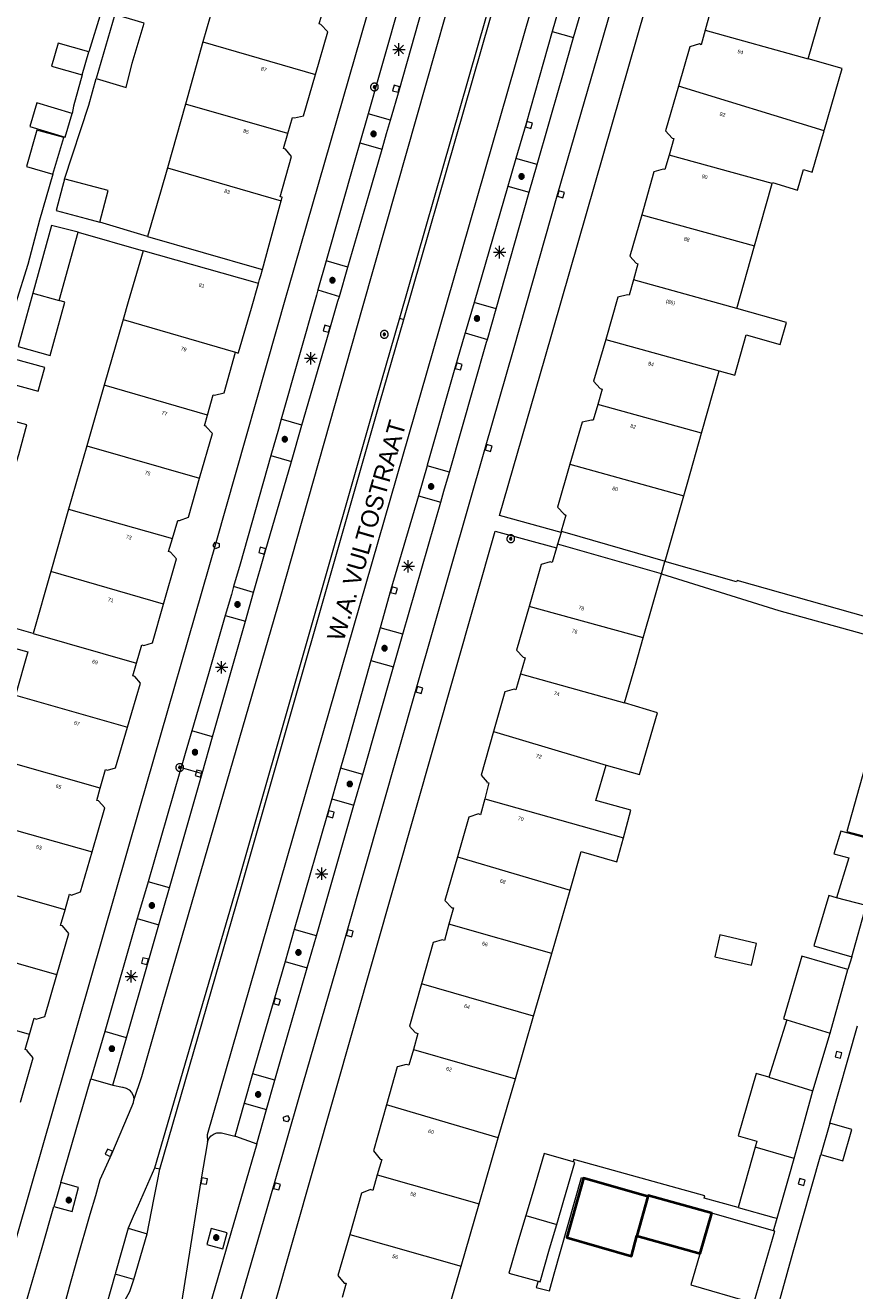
# Model space of a CAD drawing. Header units: metres. Extents: x 135779 to 137489, y 452643 to 455118.
# Tile 222 of 256: x 136767 to 136833, y 453555 to 453656. Entities that reach past the tile are written whole.
import ezdxf
from ezdxf.enums import TextEntityAlignment as Align

# ---------------------------------------------------------------- set-up
doc = ezdxf.new("R2010")
doc.units = ezdxf.units.M
for name, color, linetype, lineweight in [('KTop_GBI_Luifel', 40, 'Continuous', 40), ('KTop_NAR_Huisnummer (t)', 7, 'Continuous', 13), ('KTop_NAR_Huisnummer tijdelijk (t)', 7, 'Continuous', 13), ('KTop_OBW_Overig Plus', 1, 'Continuous', 13), ('KTop_ORL_Weg_Straatnaam (t)', 7, 'Continuous', 13), ('KTop_OTD_Half verhard', 15, 'Continuous', 13), ('KTop_OTD_Open verharding', 15, 'Continuous', 13), ('KTop_PAL_Lichtmast', 40, 'Continuous', 13), ('KTop_PND_Grondvlaksituatie van BAG-pand [tachy]', 1, 'Continuous', 13), ('KTop_PND_Pandscheiding', 40, 'Continuous', 13), ('KTop_PUT_Brandkraan of -put', 1, 'Continuous', 13), ('KTop_PUT_Inspectie- of rioolput', 15, 'Continuous', 13), ('KTop_PUT_Kolk', 15, 'Continuous', 13), ('KTop_VGO_Boom', 92, 'Continuous', 13), ('KTop_WGD_Fietspad', 40, 'Continuous', 13), ('KTop_WGD_Parkeervlak', 251, 'Continuous', 13), ('KTop_WGD_Rijbaan_Lokale weg', 251, 'Continuous', 13), ('KTop_WGD_Voetpad', 251, 'Continuous', 13), ('KTop_WGD_Voetpad_achterpad', 251, 'Continuous', 13)]:
    doc.layers.add(name, color=color, linetype=linetype, lineweight=lineweight)
doc.styles.add('Style-ROVU', font='ROVU.shx')
doc.styles.add('Style-ROVUCURSIEF', font='ROVUCURSIEF.shx')

# ---------------------------------------------------------------- blocks, each defined once
blk = doc.blocks.new('PAL_Lichtmast')
at = {"layer": 'KTop_PAL_Lichtmast'}
for p, q in [((-0.35, -0.35), (0.35, 0.35)), ((0.35, -0.35), (-0.35, 0.35)), ((0, -0.5), (0, 0.5)), ((-0.5, 0), (0.5, 0))]:
    blk.add_line(p, q, dxfattribs=at)
blk = doc.blocks.new('PUT_Kolk')
at = {"layer": 'KTop_PUT_Kolk', "flags": 128}
blk.add_lwpolyline([(0.22, -0.23), (0.22, 0.22), (-0.23, 0.22), (-0.23, -0.23), (0.22, -0.23)], dxfattribs=at)
blk = doc.blocks.new('PUT_Brandkraan_of_-put')
at = {"layer": 'KTop_PUT_Brandkraan of -put'}
for p, q in [((-0.25, 0.03), (0, 0.25)), ((-0.16, -0.25), (-0.25, 0.03)), ((0, 0.25), (0.25, 0.03)), ((0.25, 0.03), (0.16, -0.25)), ((0.16, -0.25), (-0.16, -0.25))]:
    blk.add_line(p, q, dxfattribs=at)
blk = doc.blocks.new('PUT_Inspectie-_of_rioolput')
at = {"layer": 'KTop_PUT_Inspectie- of rioolput', "flags": 128}
for points in [[(0.31, 0), (0.31, 0.03), (0.3, 0.06), (0.29, 0.1), (0.28, 0.13), (0.27, 0.15), (0.25, 0.18), (0.23, 0.21), (0.21, 0.23), (0.18, 0.25), (0.15, 0.27), (0.13, 0.28), (0.1, 0.29), (0.06, 0.3), (0.03, 0.31), (0, 0.31), (-0.03, 0.31), (-0.06, 0.3), (-0.1, 0.29), (-0.13, 0.28), (-0.16, 0.27), (-0.18, 0.25), (-0.21, 0.23), (-0.23, 0.21), (-0.25, 0.18), (-0.27, 0.15), (-0.28, 0.13), (-0.29, 0.1), (-0.3, 0.06), (-0.31, 0.03), (-0.31, 0), (-0.31, -0.03), (-0.3, -0.06), (-0.29, -0.1), (-0.28, -0.13), (-0.27, -0.16), (-0.25, -0.18), (-0.23, -0.21), (-0.21, -0.23), (-0.18, -0.25), (-0.15, -0.27), (-0.13, -0.28), (-0.1, -0.29), (-0.06, -0.3), (-0.03, -0.31), (0, -0.31), (0.03, -0.31), (0.06, -0.3), (0.1, -0.29), (0.13, -0.28), (0.15, -0.27), (0.18, -0.25), (0.21, -0.23), (0.23, -0.21), (0.25, -0.18), (0.27, -0.15), (0.28, -0.13), (0.29, -0.1), (0.3, -0.06), (0.31, -0.03), (0.31, 0)], [(0.1, 0), (0.09, 0.01), (0.09, 0.02), (0.09, 0.03), (0.09, 0.04), (0.08, 0.05), (0.08, 0.06), (0.07, 0.06), (0.06, 0.07), (0.06, 0.08), (0.05, 0.08), (0.04, 0.09), (0.03, 0.09), (0.02, 0.09), (0.01, 0.09), (0, 0.09), (-0.01, 0.09), (-0.02, 0.09), (-0.03, 0.09), (-0.04, 0.09), (-0.05, 0.08), (-0.06, 0.08), (-0.06, 0.07), (-0.07, 0.06), (-0.08, 0.06), (-0.08, 0.05), (-0.09, 0.04), (-0.09, 0.03), (-0.09, 0.02), (-0.09, 0.01), (-0.09, 0), (-0.09, -0.01), (-0.09, -0.02), (-0.09, -0.03), (-0.09, -0.04), (-0.08, -0.05), (-0.08, -0.06), (-0.07, -0.06), (-0.06, -0.07), (-0.06, -0.08), (-0.05, -0.08), (-0.04, -0.09), (-0.03, -0.09), (-0.02, -0.09), (-0.01, -0.09), (0, -0.09), (0.01, -0.09), (0.02, -0.09), (0.03, -0.09), (0.04, -0.09), (0.05, -0.08), (0.06, -0.08), (0.06, -0.07), (0.07, -0.06), (0.08, -0.06), (0.08, -0.05), (0.09, -0.04), (0.09, -0.03), (0.09, -0.02), (0.09, -0.01), (0.1, 0)], [(0.04, 0), (0.03, 0), (0.03, 0.01), (0.03, 0.01), (0.03, 0.01), (0.03, 0.02), (0.03, 0.02), (0.03, 0.02), (0.02, 0.03), (0.02, 0.03), (0.02, 0.03), (0.01, 0.03), (0.01, 0.03), (0.01, 0.03), (0, 0.03), (0, 0.03), (0, 0.03), (-0.01, 0.03), (-0.01, 0.03), (-0.01, 0.03), (-0.02, 0.03), (-0.02, 0.03), (-0.02, 0.03), (-0.03, 0.02), (-0.03, 0.02), (-0.03, 0.02), (-0.03, 0.01), (-0.03, 0.01), (-0.03, 0.01), (-0.03, 0), (-0.03, 0), (-0.03, 0), (-0.03, -0.01), (-0.03, -0.01), (-0.03, -0.01), (-0.03, -0.02), (-0.03, -0.02), (-0.03, -0.02), (-0.02, -0.03), (-0.02, -0.03), (-0.02, -0.03), (-0.01, -0.03), (-0.01, -0.03), (-0.01, -0.03), (0, -0.03), (0, -0.03), (0, -0.03), (0.01, -0.03), (0.01, -0.03), (0.01, -0.03), (0.02, -0.03), (0.02, -0.03), (0.02, -0.03), (0.03, -0.02), (0.03, -0.02), (0.03, -0.02), (0.03, -0.01), (0.03, -0.01), (0.03, -0.01), (0.03, 0), (0.04, 0)], [(0.01, 0.02), (0.01, 0.02), (0.01, 0.02), (0, 0.02), (0, 0.02), (0, 0.02), (0, 0.02), (-0.01, 0.02), (-0.01, 0.02), (-0.01, 0.02), (-0.01, 0.02), (-0.01, 0.02), (-0.02, 0.02), (-0.02, 0.01), (-0.02, 0.01), (-0.02, 0.01), (-0.02, 0.01), (-0.02, 0.01), (-0.02, 0), (-0.02, 0), (-0.02, 0), (-0.02, 0), (-0.02, -0.01), (-0.02, -0.01), (-0.02, -0.01), (-0.02, -0.01), (-0.02, -0.01), (-0.02, -0.02), (-0.01, -0.02), (-0.01, -0.02), (-0.01, -0.02), (-0.01, -0.02), (-0.01, -0.02), (0, -0.02), (0, -0.02), (0, -0.02), (0, -0.02), (0.01, -0.02), (0.01, -0.02), (0.01, -0.02), (0.01, -0.02), (0.01, -0.02), (0.02, -0.02), (0.02, -0.01), (0.02, -0.01), (0.02, -0.01), (0.02, -0.01), (0.02, -0.01), (0.02, 0), (0.02, 0), (0.02, 0), (0.02, 0), (0.02, 0.01), (0.02, 0.01), (0.02, 0.01), (0.02, 0.01), (0.02, 0.01), (0.02, 0.02), (0.01, 0.02), (0.01, 0.02), (0.01, 0.02)]]:
    blk.add_lwpolyline(points, dxfattribs=at)
blk = doc.blocks.new('VGO_Boom')
at = {"layer": 'KTop_VGO_Boom', "flags": 128}
for points in [[(0.21, 0), (0.21, 0.02), (0.21, 0.04), (0.2, 0.07), (0.2, 0.09), (0.19, 0.11), (0.17, 0.13), (0.16, 0.14), (0.14, 0.16), (0.13, 0.17), (0.11, 0.19), (0.09, 0.2), (0.07, 0.2), (0.04, 0.21), (0.02, 0.21), (0, 0.21), (-0.02, 0.21), (-0.05, 0.21), (-0.07, 0.2), (-0.09, 0.2), (-0.11, 0.19), (-0.13, 0.17), (-0.14, 0.16), (-0.16, 0.14), (-0.17, 0.13), (-0.19, 0.11), (-0.2, 0.09), (-0.2, 0.07), (-0.21, 0.04), (-0.21, 0.02), (-0.22, 0), (-0.21, -0.02), (-0.21, -0.05), (-0.2, -0.07), (-0.2, -0.09), (-0.19, -0.11), (-0.17, -0.13), (-0.16, -0.14), (-0.14, -0.16), (-0.13, -0.17), (-0.11, -0.19), (-0.09, -0.2), (-0.07, -0.2), (-0.05, -0.21), (-0.02, -0.21), (0, -0.22), (0.02, -0.21), (0.04, -0.21), (0.07, -0.2), (0.09, -0.2), (0.11, -0.19), (0.13, -0.17), (0.14, -0.16), (0.16, -0.14), (0.17, -0.13), (0.19, -0.11), (0.2, -0.09), (0.2, -0.07), (0.21, -0.05), (0.21, -0.02), (0.21, 0)], [(0.15, 0), (0.15, 0.02), (0.15, 0.03), (0.15, 0.05), (0.14, 0.06), (0.13, 0.08), (0.13, 0.09), (0.12, 0.1), (0.1, 0.12), (0.09, 0.13), (0.08, 0.13), (0.06, 0.14), (0.05, 0.15), (0.03, 0.15), (0.02, 0.15), (0, 0.15), (-0.02, 0.15), (-0.03, 0.15), (-0.05, 0.15), (-0.06, 0.14), (-0.08, 0.13), (-0.09, 0.13), (-0.1, 0.12), (-0.12, 0.1), (-0.13, 0.09), (-0.13, 0.08), (-0.14, 0.06), (-0.15, 0.05), (-0.15, 0.03), (-0.15, 0.02), (-0.16, 0), (-0.15, -0.02), (-0.15, -0.03), (-0.15, -0.05), (-0.14, -0.06), (-0.13, -0.08), (-0.13, -0.09), (-0.12, -0.1), (-0.1, -0.12), (-0.09, -0.13), (-0.08, -0.13), (-0.06, -0.14), (-0.05, -0.15), (-0.03, -0.15), (-0.02, -0.15), (0, -0.16), (0.02, -0.15), (0.03, -0.15), (0.05, -0.15), (0.06, -0.14), (0.08, -0.13), (0.09, -0.13), (0.1, -0.12), (0.12, -0.1), (0.13, -0.09), (0.13, -0.08), (0.14, -0.06), (0.15, -0.05), (0.15, -0.03), (0.15, -0.02), (0.15, 0)], [(0.1, 0), (0.09, 0.01), (0.09, 0.02), (0.09, 0.03), (0.09, 0.04), (0.08, 0.05), (0.08, 0.06), (0.07, 0.06), (0.06, 0.07), (0.06, 0.08), (0.05, 0.08), (0.04, 0.09), (0.03, 0.09), (0.02, 0.09), (0.01, 0.09), (0, 0.09), (-0.01, 0.09), (-0.02, 0.09), (-0.03, 0.09), (-0.04, 0.09), (-0.05, 0.08), (-0.06, 0.08), (-0.06, 0.07), (-0.07, 0.06), (-0.08, 0.06), (-0.08, 0.05), (-0.09, 0.04), (-0.09, 0.03), (-0.09, 0.02), (-0.09, 0.01), (-0.1, 0), (-0.09, -0.01), (-0.09, -0.02), (-0.09, -0.03), (-0.09, -0.04), (-0.08, -0.05), (-0.08, -0.06), (-0.07, -0.06), (-0.06, -0.07), (-0.06, -0.08), (-0.05, -0.08), (-0.04, -0.09), (-0.03, -0.09), (-0.02, -0.09), (-0.01, -0.09), (0, -0.1), (0.01, -0.09), (0.02, -0.09), (0.03, -0.09), (0.04, -0.09), (0.05, -0.08), (0.06, -0.08), (0.06, -0.07), (0.07, -0.06), (0.08, -0.06), (0.08, -0.05), (0.09, -0.04), (0.09, -0.03), (0.09, -0.02), (0.09, -0.01), (0.1, 0)], [(0.04, 0), (0.03, 0), (0.03, 0.01), (0.03, 0.01), (0.03, 0.01), (0.03, 0.02), (0.03, 0.02), (0.03, 0.02), (0.02, 0.03), (0.02, 0.03), (0.02, 0.03), (0.01, 0.03), (0.01, 0.03), (0.01, 0.03), (0, 0.03), (0, 0.03), (0, 0.03), (-0.01, 0.03), (-0.01, 0.03), (-0.01, 0.03), (-0.02, 0.03), (-0.02, 0.03), (-0.02, 0.03), (-0.03, 0.02), (-0.03, 0.02), (-0.03, 0.02), (-0.03, 0.01), (-0.03, 0.01), (-0.03, 0.01), (-0.04, 0), (-0.04, 0), (-0.04, 0), (-0.03, -0.01), (-0.03, -0.01), (-0.03, -0.01), (-0.03, -0.02), (-0.03, -0.02), (-0.03, -0.02), (-0.02, -0.03), (-0.02, -0.03), (-0.02, -0.03), (-0.01, -0.03), (-0.01, -0.03), (-0.01, -0.03), (0, -0.04), (0, -0.04), (0, -0.04), (0.01, -0.03), (0.01, -0.03), (0.01, -0.03), (0.02, -0.03), (0.02, -0.03), (0.02, -0.03), (0.03, -0.02), (0.03, -0.02), (0.03, -0.02), (0.03, -0.01), (0.03, -0.01), (0.03, -0.01), (0.03, 0), (0.04, 0)]]:
    blk.add_lwpolyline(points, dxfattribs=at)

msp = doc.modelspace()

# ---------------------------------------------------------------- linework, layer by layer
at = {"layer": 'KTop_GBI_Luifel', "flags": 128}
for points in [[(136816.44, 453562.44), (136811.3, 453563.92), (136809.95, 453559.16), (136815.14, 453557.67), (136815.57, 453559.29)], [(136815.57, 453559.29), (136820.61, 453557.88), (136821.56, 453561.12), (136816.46, 453562.51), (136816.44, 453562.44)], [(136816.44, 453562.44), (136815.57, 453559.29)]]:
    msp.add_lwpolyline(points, dxfattribs=at)
at = {"layer": 'KTop_OBW_Overig Plus', "flags": 128}
for points in [[(136770.4, 453649.02), (136767.59, 453649.87), (136767.03, 453648), (136769.84, 453647.15)], [(136769.84, 453647.15), (136770.4, 453649.02)], [(136821.79, 453581.6), (136824.73, 453580.94), (136825.12, 453582.68), (136822.19, 453583.35), (136821.79, 453581.6)]]:
    msp.add_lwpolyline(points, dxfattribs=at)
at = {"layer": 'KTop_OTD_Half verhard', "flags": 128}
for points in [[(136808.8, 453655.59), (136810.5, 453655.11)], [(136795.86, 453648.5), (136794.07, 453649.01)], [(136793.41, 453646.69), (136795.2, 453646.18)], [(136807.6, 453644.95), (136805.89, 453645.44)], [(136805.24, 453643.23), (136806.96, 453642.73)], [(136792.46, 453636.75), (136790.73, 453637.25)], [(136790.06, 453634.92), (136791.78, 453634.41)], [(136804.3, 453633.41), (136802.54, 453633.92)], [(136801.83, 453631.49), (136803.61, 453630.97)], [(136788.78, 453624.11), (136787.13, 453624.59)], [(136786.3, 453621.68), (136787.94, 453621.2)], [(136800.57, 453620.34), (136798.79, 453620.86)], [(136798.09, 453618.47), (136799.89, 453617.95)], [(136784.92, 453610.74), (136783.32, 453611.2)], [(136782.65, 453608.89), (136784.26, 453608.43)], [(136796.86, 453607.4), (136795.04, 453607.92)], [(136794.3, 453605.29), (136796.11, 453604.78)], [(136781.63, 453599.19), (136779.97, 453599.66)], [(136779.13, 453596.74), (136780.8, 453596.26)], [(136793.64, 453596.19), (136791.87, 453596.7)], [(136791.17, 453594.24), (136792.94, 453593.73)], [(136778.19, 453587.11), (136776.48, 453587.6)], [(136775.62, 453584.66), (136777.35, 453584.17)], [(136789.94, 453583.28), (136788.16, 453583.79)], [(136787.43, 453581.24), (136789.2, 453580.73)], [(136774.76, 453575.13), (136773.01, 453575.63)], [(136786.62, 453571.73), (136784.84, 453572.24)], [(136784.17, 453569.9), (136785.95, 453569.39)]]:
    msp.add_lwpolyline(points, dxfattribs=at)
at = {"layer": 'KTop_OTD_Open verharding', "flags": 128}
for points in [[(136796.57, 453632.66), (136796.92, 453632.57)], [(136777.43, 453564.63), (136777, 453564.71)]]:
    msp.add_lwpolyline(points, dxfattribs=at)
at = {"layer": 'KTop_PND_Grondvlaksituatie van BAG-pand [tachy]', "flags": 128}
for points in [[(136821.69, 453660.89), (136820.76, 453657.66), (136821.22, 453657.08), (136821.39, 453657.06), (136821.02, 453655.69)], [(136782.32, 453659.86), (136780.87, 453654.75)], [(136829.27, 453653.41), (136830.71, 453658.41)], [(136789.87, 453652.16), (136790.84, 453655.55), (136790.3, 453656.15), (136790.16, 453656.2), (136790.54, 453657.49)], [(136773.83, 453656.95), (136772.88, 453653.75), (136772.33, 453651.82)], [(136772.33, 453651.82), (136774.72, 453651.12), (136775.22, 453653.05), (136776.18, 453656.24), (136773.83, 453656.95)], [(136821.02, 453655.69), (136820.71, 453654.53), (136820.57, 453654.6), (136819.79, 453654.37), (136818.88, 453651.22)], [(136771.74, 453653.95), (136769.3, 453654.65), (136768.75, 453652.82), (136771.22, 453652.12)], [(136780.87, 453654.75), (136779.47, 453649.77)], [(136771.22, 453652.12), (136771.74, 453653.95)], [(136830.53, 453647.64), (136830.56, 453647.74), (136831.97, 453652.64), (136829.27, 453653.41)], [(136787.66, 453647.42), (136788.04, 453648.72), (136788.18, 453648.67), (136788.92, 453648.83), (136789.87, 453652.16)], [(136818.88, 453651.22), (136817.86, 453647.65), (136818.38, 453647.05), (136818.53, 453647.04), (136818.14, 453645.71)], [(136779.47, 453649.77), (136778.03, 453644.69)], [(136769.75, 453647.11), (136767.59, 453647.69), (136766.75, 453644.78), (136768.87, 453644.19)], [(136787.13, 453642.04), (136787.14, 453642.09), (136787.21, 453642.33), (136787.04, 453642.37), (136787.95, 453645.6), (136787.48, 453646.18), (136787.31, 453646.22), (136787.66, 453647.42)], [(136826.39, 453643.44), (136826.41, 453643.51), (136828.4, 453642.89), (136828.88, 453644.54), (136829.57, 453644.33), (136830.53, 453647.64)], [(136768.87, 453644.19), (136769.75, 453647.11)], [(136818.14, 453645.71), (136817.79, 453644.55), (136817.67, 453644.58), (136816.93, 453644.37), (136815.95, 453640.94)], [(136778.03, 453644.69), (136777.47, 453642.74), (136776.43, 453639.19)], [(136769.81, 453643.79), (136769.65, 453643.18), (136769.12, 453641.28), (136771.54, 453640.63), (136772.61, 453640.35)], [(136772.61, 453640.35), (136773.28, 453642.86), (136769.84, 453643.78), (136769.81, 453643.79)], [(136824.97, 453638.45), (136826.39, 453643.44)], [(136785.62, 453636.55), (136786.16, 453638.52), (136787.13, 453642.04)], [(136815.95, 453640.94), (136814.99, 453637.61), (136815.5, 453637.07), (136815.65, 453637), (136815.29, 453635.73)], [(136770.88, 453639.55), (136768.77, 453640.08), (136767.27, 453634.67)], [(136769.37, 453634.07), (136770.88, 453639.55)], [(136776.43, 453639.19), (136785.33, 453636.63), (136785.62, 453636.55)], [(136823.56, 453633.45), (136824.97, 453638.45)], [(136776.1, 453638.06), (136774.9, 453633.98), (136774.49, 453632.57)], [(136785.32, 453635.43), (136785.03, 453635.52), (136776.1, 453638.06)], [(136783.47, 453629.94), (136783.47, 453629.94), (136783.69, 453629.88), (136783.7, 453629.91), (136784.74, 453633.47), (136785.32, 453635.43)], [(136815.29, 453635.73), (136814.94, 453634.5), (136814.81, 453634.53), (136814.04, 453634.35), (136813.07, 453630.97)], [(136767.27, 453634.67), (136766.08, 453630.39)], [(136766.08, 453630.39), (136768.65, 453629.67), (136769.83, 453633.94), (136769.37, 453634.07)], [(136822.15, 453628.46), (136823.39, 453628.11), (136824.3, 453631.32), (136827.01, 453630.55), (136827.52, 453632.33), (136823.56, 453633.45)], [(136774.49, 453632.57), (136772.98, 453627.32)], [(136813.07, 453630.97), (136812.1, 453627.63), (136812.62, 453627.04), (136812.79, 453627), (136812.43, 453625.75)], [(136765.27, 453627.49), (136767.69, 453626.82), (136768.23, 453628.71), (136765.8, 453629.39)], [(136781.22, 453624.91), (136781.69, 453626.54), (136781.8, 453626.52), (136782.56, 453626.7), (136783.47, 453629.94)], [(136820.73, 453623.46), (136822.15, 453628.46)], [(136772.98, 453627.32), (136771.59, 453622.47)], [(136812.43, 453625.75), (136812.07, 453624.5), (136811.94, 453624.52), (136811.18, 453624.34), (136810.21, 453620.99)], [(136765.22, 453618.77), (136766.15, 453621.77), (136766.79, 453624.13), (136764.42, 453624.77)], [(136780.6, 453619.86), (136781.62, 453623.45), (136781.12, 453623.98), (136781.13, 453624.02), (136780.98, 453624.07), (136781.22, 453624.91)], [(136819.32, 453618.47), (136819.63, 453619.58), (136820.73, 453623.46)], [(136771.59, 453622.47), (136770.13, 453617.4)], [(136810.21, 453620.99), (136809.21, 453617.56), (136809.75, 453616.99), (136809.89, 453616.92), (136809.52, 453615.63)], [(136778.43, 453615.05), (136778.85, 453616.5), (136778.98, 453616.5), (136779.71, 453616.75), (136780.6, 453619.86)], [(136817.82, 453613.24), (136819.32, 453618.47)], [(136770.13, 453617.4), (136768.7, 453612.4)], [(136777.72, 453609.79), (136778.76, 453613.43), (136778.26, 453613.97), (136778.12, 453614), (136778.43, 453615.05)], [(136809.52, 453615.63), (136809.81, 453615.55), (136817.82, 453613.24)], [(136809.14, 453614.31), (136808.8, 453613.13), (136808.63, 453613.18), (136807.92, 453612.98), (136806.95, 453609.62)], [(136809.22, 453614.6), (136809.14, 453614.31)], [(136817.53, 453612.22), (136809.51, 453614.52), (136809.22, 453614.6)], [(136768.7, 453612.4), (136767.28, 453607.45)], [(136816.06, 453607.1), (136816.83, 453609.79), (136817.53, 453612.22)], [(136775.56, 453605.09), (136775.98, 453606.55), (136776.15, 453606.5), (136776.83, 453606.71), (136777.72, 453609.79)], [(136806.95, 453609.62), (136805.94, 453606.11), (136806.46, 453605.55), (136806.63, 453605.5), (136806.26, 453604.23)], [(136767.28, 453607.45), (136762.8, 453608.73), (136762.12, 453606.34), (136765.54, 453605.36), (136765.81, 453606.28), (136766.86, 453605.98), (136765.87, 453602.53)], [(136814.56, 453601.9), (136815.44, 453604.91), (136816.06, 453607.1)], [(136774.84, 453599.97), (136775.87, 453603.48), (136775.42, 453604.01), (136775.26, 453604.06), (136775.56, 453605.09)], [(136806.26, 453604.23), (136805.89, 453602.95), (136805.74, 453603.01), (136805, 453602.8), (136804.09, 453599.61)], [(136813.12, 453596.94), (136815.78, 453596.17), (136817.22, 453601.12), (136814.56, 453601.9)], [(136772.66, 453595.1), (136773.08, 453596.57), (136773.24, 453596.53), (136773.88, 453596.72), (136774.84, 453599.97)], [(136804.09, 453599.61), (136803.11, 453596.13), (136803.58, 453595.58), (136803.56, 453595.55), (136803.73, 453595.51), (136803.4, 453594.24)], [(136814.48, 453591.12), (136815.09, 453593.34), (136812.29, 453594.09), (136813.12, 453596.94)], [(136833.76, 453596.66), (136832.35, 453591.63), (136835.27, 453590.85)], [(136772, 453590), (136773.03, 453593.52), (136772.51, 453594.07), (136772.37, 453594.11), (136772.66, 453595.1)], [(136803.4, 453594.24), (136803.06, 453592.96), (136802.89, 453593.04), (136802.12, 453592.78), (136801.21, 453589.61)], [(136835.3, 453590.72), (136831.86, 453591.65), (136831.31, 453589.85), (136832.52, 453589.51), (136831.52, 453586.32)], [(136810.22, 453586.93), (136811.11, 453590.02), (136813.95, 453589.19), (136814.48, 453591.12)], [(136769.85, 453585.36), (136770.21, 453586.6), (136770.37, 453586.53), (136771.07, 453586.8), (136772, 453590)], [(136801.21, 453589.61), (136800.21, 453586.11), (136800.78, 453585.53), (136800.89, 453585.52), (136800.53, 453584.21)], [(136808.75, 453581.88), (136810.22, 453586.93)], [(136831.52, 453586.32), (136830.9, 453586.5), (136829.7, 453582.49), (136832.74, 453581.6)], [(136832.74, 453581.6), (136833.89, 453585.71)], [(136769.19, 453580.16), (136770.14, 453583.48), (136769.63, 453584.07), (136769.48, 453584.11), (136769.85, 453585.36)], [(136800.53, 453584.21), (136800.18, 453582.9), (136799.99, 453582.96), (136799.27, 453582.75), (136798.33, 453579.44)], [(136807.3, 453576.86), (136808.75, 453581.88)], [(136832.44, 453580.58), (136828.76, 453581.65), (136827.28, 453576.65), (136827.54, 453576.57)], [(136831.03, 453575.49), (136832.44, 453580.58)], [(136767, 453575.39), (136767.37, 453576.7), (136767.54, 453576.62), (136768.23, 453576.82), (136769.19, 453580.16)], [(136798.33, 453579.44), (136797.37, 453576.06), (136797.84, 453575.55), (136798.04, 453575.48), (136797.69, 453574.2)], [(136805.85, 453571.85), (136807.3, 453576.86)], [(136827.54, 453576.57), (136826.12, 453571.98)], [(136766.27, 453569.98), (136767.3, 453573.53), (136766.81, 453574.1), (136766.82, 453574.15), (136766.66, 453574.19), (136767, 453575.39)], [(136829.62, 453570.9), (136831.03, 453575.49)], [(136797.69, 453574.2), (136797.33, 453572.94), (136797.11, 453573), (136796.43, 453572.81), (136796.39, 453572.82), (136795.54, 453569.77)], [(136804.48, 453567.12), (136805.85, 453571.85)], [(136826.12, 453571.98), (136825.1, 453572.28), (136823.65, 453567.3), (136825.16, 453566.87), (136825.02, 453566.38)], [(136828.13, 453565.48), (136828.94, 453568.36), (136829.62, 453570.9)], [(136795.54, 453569.77), (136794.51, 453566.08), (136795.04, 453565.43), (136795.16, 453565.4), (136794.81, 453564.18)], [(136830.27, 453565.81), (136832.02, 453565.3), (136832.74, 453567.79), (136830.99, 453568.3)], [(136830.99, 453568.3), (136830.27, 453565.81)], [(136802.96, 453561.86), (136804.48, 453567.12)], [(136825.02, 453566.38), (136823.66, 453561.56)], [(136810.46, 453565.21), (136808.15, 453565.89), (136807.26, 453562.88), (136806.68, 453560.93)], [(136826.79, 453560.7), (136827.74, 453564.08), (136828.13, 453565.48)], [(136809.15, 453560.2), (136809.73, 453562.16), (136810.61, 453565.16), (136810.46, 453565.21)], [(136794.81, 453564.18), (136794.46, 453562.92), (136794.27, 453563.01), (136793.54, 453562.72), (136792.6, 453559.4)], [(136801.51, 453556.87), (136802.96, 453561.86)], [(136823.66, 453561.56), (136826.52, 453560.77), (136826.79, 453560.7)], [(136806.68, 453560.93), (136806.1, 453558.98), (136805.33, 453556.3), (136807.67, 453555.66)], [(136807.67, 453555.66), (136807.82, 453555.62), (136808.58, 453558.27), (136809.15, 453560.2)], [(136821.56, 453561.12), (136821.51, 453560.96), (136819.88, 453555.37), (136824.66, 453553.98)], [(136826.49, 453559.69), (136826.3, 453559.74), (136821.56, 453561.12)], [(136792.6, 453559.4), (136791.66, 453556.12), (136792.16, 453555.51), (136792.32, 453555.5), (136791.99, 453554.37)], [(136824.66, 453553.98), (136824.92, 453553.9), (136826.6, 453559.66), (136826.49, 453559.69)], [(136800.13, 453552.12), (136801.51, 453556.87)]]:
    msp.add_lwpolyline(points, dxfattribs=at)
at = {"layer": 'KTop_PND_Pandscheiding', "flags": 128}
for points in [[(136821.02, 453655.69), (136829.27, 453653.41)], [(136780.87, 453654.75), (136789.87, 453652.16)], [(136830.53, 453647.64), (136818.88, 453651.22)], [(136787.66, 453647.42), (136779.47, 453649.77)], [(136826.39, 453643.44), (136818.14, 453645.71)], [(136778.03, 453644.69), (136787.13, 453642.04)], [(136815.95, 453640.94), (136824.97, 453638.45)], [(136823.56, 453633.45), (136815.29, 453635.73)], [(136767.27, 453634.67), (136769.37, 453634.07)], [(136774.49, 453632.57), (136783.47, 453629.94)], [(136813.07, 453630.97), (136822.15, 453628.46)], [(136781.22, 453624.91), (136772.98, 453627.32)], [(136820.73, 453623.46), (136812.43, 453625.75)], [(136771.59, 453622.47), (136780.6, 453619.86)], [(136810.21, 453620.99), (136819.32, 453618.47)], [(136770.13, 453617.4), (136778.43, 453615.05)], [(136777.72, 453609.79), (136768.7, 453612.4)], [(136816.06, 453607.1), (136806.95, 453609.62)], [(136767.28, 453607.45), (136775.56, 453605.09)], [(136806.26, 453604.23), (136814.56, 453601.9)], [(136765.87, 453602.53), (136774.84, 453599.97)], [(136804.09, 453599.61), (136813.12, 453596.94)], [(136772.66, 453595.1), (136764.4, 453597.44)], [(136803.4, 453594.24), (136814.48, 453591.12)], [(136763, 453592.54), (136772, 453590)], [(136801.21, 453589.61), (136810.22, 453586.93)], [(136769.85, 453585.36), (136761.6, 453587.71)], [(136833.89, 453585.71), (136831.52, 453586.32)], [(136808.75, 453581.88), (136800.53, 453584.21)], [(136769.19, 453580.16), (136760.15, 453582.76)], [(136807.3, 453576.86), (136798.33, 453579.44)], [(136767, 453575.39), (136758.69, 453577.77)], [(136827.54, 453576.57), (136831.03, 453575.49)], [(136797.69, 453574.2), (136805.85, 453571.85)], [(136826.12, 453571.98), (136829.62, 453570.9)], [(136804.48, 453567.12), (136795.54, 453569.77)], [(136828.13, 453565.48), (136825.02, 453566.38)], [(136794.81, 453564.18), (136802.96, 453561.86)], [(136806.68, 453560.93), (136809.15, 453560.2)], [(136792.6, 453559.4), (136801.51, 453556.87)]]:
    msp.add_lwpolyline(points, dxfattribs=at)
at = {"layer": 'KTop_WGD_Fietspad', "flags": 128}
for points in [[(136808.91, 453708.93), (136803.41, 453689.83), (136794.92, 453660.21), (136787.71, 453635.12), (136787.53, 453634.47), (136781.91, 453614.69), (136775.79, 453593.5), (136763, 453548.99), (136761.13, 453542.47)], [(136781.72, 453546.7), (136786.54, 453563.31), (136788.61, 453570.58), (136792.36, 453583.56), (136797.92, 453603), (136803.47, 453622.35), (136805.69, 453630.14), (136809.24, 453642.63), (136814.81, 453661.87), (136820.51, 453681.65), (136823.83, 453693.35), (136827.76, 453705.32)], [(136796.96, 453659.13), (136794.95, 453652.09), (136794.07, 453649.01)], [(136810.5, 453655.11), (136811.15, 453657.38)], [(136807.6, 453644.95), (136809.45, 453651.45), (136809.48, 453651.53), (136810.5, 453655.11)], [(136794.07, 453649.01), (136793.41, 453646.69)], [(136793.41, 453646.69), (136793.01, 453645.3), (136790.73, 453637.25)], [(136806.96, 453642.73), (136807.6, 453644.95)], [(136804.3, 453633.41), (136806.96, 453642.73)], [(136790.73, 453637.25), (136790.06, 453634.92)], [(136790.06, 453634.92), (136789.95, 453634.5), (136787.13, 453624.59)], [(136803.61, 453630.97), (136804.3, 453633.41)], [(136800.57, 453620.34), (136803.54, 453630.74), (136803.61, 453630.97)], [(136787.13, 453624.59), (136786.91, 453623.79), (136786.3, 453621.68)], [(136786.3, 453621.68), (136783.84, 453613), (136783.32, 453611.2)], [(136799.89, 453617.95), (136800.14, 453618.83), (136800.57, 453620.34)], [(136796.86, 453607.4), (136799.89, 453617.95)], [(136783.32, 453611.2), (136783.14, 453610.58), (136782.65, 453608.89)], [(136782.65, 453608.89), (136781.3, 453604.23), (136779.97, 453599.66)], [(136796.11, 453604.78), (136796.86, 453607.4)], [(136793.64, 453596.19), (136796.11, 453604.78)], [(136779.97, 453599.66), (136779.45, 453597.85), (136779.13, 453596.74)], [(136779.13, 453596.74), (136779.03, 453596.39), (136776.48, 453587.6)], [(136792.94, 453593.73), (136793.64, 453596.19)], [(136789.94, 453583.28), (136792.94, 453593.73)], [(136776.48, 453587.6), (136775.96, 453585.82), (136775.62, 453584.66)], [(136775.62, 453584.66), (136773.01, 453575.63)], [(136789.2, 453580.73), (136789.57, 453582), (136789.94, 453583.28)], [(136786.62, 453571.73), (136787.21, 453573.8), (136789.2, 453580.73)], [(136773.01, 453575.63), (136771.91, 453571.85)], [(136769.5, 453563.55), (136771.91, 453571.85)], [(136785.95, 453569.39), (136786.62, 453571.73)], [(136785.17, 453566.66), (136785.95, 453569.39)], [(136785.17, 453566.66), (136779.97, 453548.79)], [(136769.5, 453563.55), (136769.07, 453562.07), (136768.95, 453561.64)], [(136766.14, 453551.96), (136768, 453558.37), (136768.95, 453561.64)]]:
    msp.add_lwpolyline(points, dxfattribs=at)
at = {"layer": 'KTop_WGD_Parkeervlak', "flags": 128}
for points in [[(136795.86, 453648.5), (136796.57, 453650.96), (136798.75, 453658.62)], [(136809.45, 453657.87), (136808.8, 453655.59)], [(136808.8, 453655.59), (136806.7, 453648.22), (136805.89, 453645.44)], [(136795.2, 453646.18), (136795.55, 453647.42), (136795.86, 453648.5)], [(136792.46, 453636.75), (136794.14, 453642.5), (136795.2, 453646.18)], [(136805.89, 453645.44), (136805.24, 453643.23)], [(136805.24, 453643.23), (136802.54, 453633.92)], [(136791.78, 453634.41), (136792.46, 453636.75)], [(136788.78, 453624.11), (136790.95, 453631.6), (136791.66, 453634.02), (136791.78, 453634.41)], [(136802.54, 453633.92), (136801.83, 453631.49)], [(136801.83, 453631.49), (136801.75, 453631.23), (136801.06, 453628.86), (136798.8, 453620.92), (136798.79, 453620.86)], [(136787.94, 453621.2), (136788.78, 453624.11)], [(136784.92, 453610.74), (136785.85, 453613.99), (136787.94, 453621.2)], [(136798.79, 453620.86), (136798.09, 453618.47)], [(136798.09, 453618.47), (136795.9, 453610.96), (136795.04, 453607.92)], [(136784.26, 453608.43), (136784.92, 453610.74)], [(136781.63, 453599.19), (136784.26, 453608.43)], [(136795.04, 453607.92), (136794.3, 453605.29)], [(136794.3, 453605.29), (136792.29, 453598.15), (136791.87, 453596.7)], [(136780.8, 453596.26), (136781.63, 453599.19)], [(136791.87, 453596.7), (136791.17, 453594.24)], [(136778.19, 453587.11), (136779.2, 453590.66), (136780.8, 453596.26)], [(136791.17, 453594.24), (136788.16, 453583.79)], [(136777.35, 453584.17), (136778.19, 453587.11)], [(136774.76, 453575.13), (136776.5, 453581.18), (136777.35, 453584.17)], [(136788.16, 453583.79), (136787.43, 453581.24)], [(136787.43, 453581.24), (136786.53, 453578.12), (136784.84, 453572.24)], [(136773.67, 453571.34), (136774.76, 453575.13)], [(136784.84, 453572.24), (136784.17, 453569.9)], [(136784.17, 453569.9), (136783.41, 453567.27)]]:
    msp.add_lwpolyline(points, dxfattribs=at)
at = {"layer": 'KTop_WGD_Rijbaan_Lokale weg', "flags": 128}
for points in [[(136775.33, 453570.13), (136775.98, 453572.04), (136777.68, 453578.01), (136787.1, 453610.44), (136793.63, 453633.48), (136796.37, 453643.14), (136803.44, 453668.01), (136809.86, 453690.2), (136808.58, 453690.61)], [(136809.31, 453677.25), (136809.3, 453677.25), (136806.22, 453666.28), (136796.57, 453632.66)], [(136796.92, 453632.57), (136806.58, 453666.17), (136809.64, 453677.08), (136809.64, 453677.08)], [(136812.37, 453674.69), (136811.97, 453674.28), (136799.75, 453631.79), (136781.2, 453567.38), (136781.23, 453566.81)], [(136796.57, 453632.66), (136794.74, 453626.29), (136783.54, 453587.15), (136777, 453564.71)], [(136777.43, 453564.63), (136783.89, 453587.05), (136795.01, 453625.91), (136796.92, 453632.57)], [(136766.69, 453542.1), (136768, 453547.03), (136768.14, 453547.57), (136770.19, 453555.21), (136770.82, 453557.4), (136771.86, 453561.03), (136772.29, 453562.53), (136772.65, 453563.8), (136773.58, 453565.84), (136775.21, 453569.7), (136775.31, 453569.96), (136775.33, 453570.13)], [(136781.23, 453566.81), (136780.71, 453563.7), (136778.51, 453549.94)], [(136777, 453564.71), (136777, 453564.71), (136775.68, 453561.71), (136775.28, 453560.84), (136774.9, 453559.91)], [(136776.41, 453559.46), (136776.93, 453562.21), (136777.23, 453563.66), (136777.42, 453564.63), (136777.43, 453564.63)], [(136774.9, 453559.91), (136773.88, 453556.35), (136773.85, 453556.22)], [(136775.34, 453555.81), (136776.41, 453559.46)], [(136773.85, 453556.22), (136773.16, 453553.77), (136773.14, 453553.57), (136773.2, 453553.39), (136773.21, 453553.39), (136773.33, 453553.24), (136773.51, 453553.16), (136773.71, 453553.15), (136773.94, 453553.24), (136774.63, 453554.13), (136775.03, 453554.84), (136775.34, 453555.81)]]:
    msp.add_lwpolyline(points, dxfattribs=at)
at = {"layer": 'KTop_WGD_Voetpad', "flags": 128}
for points in [[(136809.5, 453615.54), (136804.58, 453616.89), (136808.19, 453629.45), (136827.63, 453697.07), (136831.76, 453695.91)], [(136785.32, 453635.43), (136785.4, 453635.76), (136785.49, 453636.07), (136785.62, 453636.55)], [(136789.83, 453546.36), (136788.89, 453546.62), (136784.87, 453547.77), (136804.22, 453615.64), (136809.14, 453614.31)], [(136809.5, 453615.54), (136809.22, 453614.6)], [(136817.53, 453612.22), (136817.81, 453613.2)], [(136837.36, 453607.79), (136823.57, 453611.69), (136823.54, 453611.59), (136817.81, 453613.2)], [(136817.53, 453612.22), (136826.9, 453609.3), (136839.45, 453605.82), (136838.2, 453601.14)], [(136832.74, 453581.6), (136832.44, 453580.58)], [(136830.99, 453568.3), (136833.21, 453576.08)], [(136771.91, 453571.85), (136773.67, 453571.34)], [(136773.67, 453571.34), (136774.43, 453571.18), (136774.45, 453571.18), (136774.73, 453571.11), (136774.97, 453570.97), (136775.16, 453570.76), (136775.29, 453570.52), (136775.34, 453570.24), (136775.33, 453570.13)], [(136781.23, 453566.81), (136781.34, 453567.07), (136781.52, 453567.28), (136781.76, 453567.44), (136781.99, 453567.52), (136782.03, 453567.53), (136782.34, 453567.54), (136783.41, 453567.27)], [(136783.41, 453567.27), (136783.47, 453567.26), (136785.17, 453566.66)], [(136826.01, 453550.6), (136828.07, 453558.01), (136830.27, 453565.81)], [(136768.95, 453561.64), (136770.4, 453561.25), (136770.91, 453563.15), (136769.5, 453563.55)], [(136826.49, 453559.69), (136826.79, 453560.7)], [(136774.9, 453559.91), (136776.41, 453559.46)], [(136782.8, 453559.54), (136781.52, 453559.88), (136781.19, 453558.6), (136782.47, 453558.27), (136782.8, 453559.54)], [(136775.34, 453555.81), (136773.85, 453556.22)]]:
    msp.add_lwpolyline(points, dxfattribs=at)
at = {"layer": 'KTop_WGD_Voetpad_achterpad', "flags": 128}
for points in [[(136772.73, 453657.17), (136771.74, 453653.95)], [(136769.81, 453643.79), (136771.73, 453649.7), (136772.33, 453651.82)], [(136771.22, 453652.12), (136770.52, 453649.61), (136770.4, 453649.02)], [(136769.84, 453647.15), (136769.75, 453647.11)], [(136768.87, 453644.19), (136767.81, 453640.5), (136766.86, 453636.96), (136765.89, 453633.82)], [(136776.43, 453639.19), (136772.61, 453640.35)], [(136770.88, 453639.55), (136776.1, 453638.06)], [(136809.52, 453615.63), (136809.5, 453615.54)], [(136817.81, 453613.2), (136817.82, 453613.24)], [(136823.66, 453561.56), (136820.95, 453562.31), (136821, 453562.49), (136810.51, 453565.4), (136810.46, 453565.21)], [(136807.67, 453555.66), (136807.51, 453555.16), (136808.57, 453554.91), (136808.96, 453556.27), (136811.14, 453563.96), (136821.56, 453561.12)]]:
    msp.add_lwpolyline(points, dxfattribs=at)

# ---------------------------------------------------------------- block references
at = {"layer": 'KTop_PAL_Lichtmast'}
for p in [(136796.54, 453654.15), (136804.59, 453637.94), (136789.49, 453629.46), (136797.27, 453612.83), (136782.36, 453604.75), (136790.36, 453588.25), (136775.14, 453580.04)]:
    msp.add_blockref('PAL_Lichtmast', p, dxfattribs=at)
at = {"layer": 'KTop_PUT_Brandkraan of -put'}
for p, rotation in [((136781.93, 453614.46), 163.8740477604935), ((136787.55, 453568.69), 344.1056494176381)]:
    msp.add_blockref('PUT_Brandkraan_of_-put', p, dxfattribs=dict(at, rotation=rotation))
at = {"layer": 'KTop_PUT_Inspectie- of rioolput'}
for p, rotation in [((136794.58, 453651.15), 344.0718041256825), ((136795.37, 453631.37), 343.9810232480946), ((136805.48, 453615.03), 74.92525137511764), ((136779.01, 453596.74), 343.8797891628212)]:
    msp.add_blockref('PUT_Inspectie-_of_rioolput', p, dxfattribs=dict(at, rotation=rotation))
at = {"layer": 'KTop_PUT_Kolk'}
for p, rotation in [((136796.32, 453651.01), 343.9901302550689), ((136806.92, 453648.1), 163.7746241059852), ((136809.48, 453642.56), 164.1109707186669), ((136790.77, 453631.82), 343.6898663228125), ((136801.31, 453628.8), 163.7834552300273), ((136803.71, 453622.28), 164.0073045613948), ((136785.61, 453614.08), 343.8207279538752), ((136796.14, 453610.89), 163.7236857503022), ((136798.16, 453602.93), 164.0073045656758), ((136780.53, 453596.26), 344.0977861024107), ((136791.08, 453593), 163.9561304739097), ((136792.6, 453583.49), 163.960056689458), ((136776.23, 453581.26), 344.1103737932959), ((136786.78, 453578.01), 163.9696280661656), ((136831.69, 453573.77), 344.0750401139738), ((136773.35, 453565.94), 337.0921027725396), ((136780.96, 453563.67), 170.540672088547), ((136786.78, 453563.24), 163.8257734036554), ((136828.75, 453563.6), 344.2992282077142)]:
    msp.add_blockref('PUT_Kolk', p, dxfattribs=dict(at, rotation=rotation))
at = {"layer": 'KTop_VGO_Boom'}
for p in [(136794.51, 453647.4), (136806.34, 453644), (136791.22, 453635.7), (136802.78, 453632.64), (136787.41, 453622.99), (136799.11, 453619.21), (136783.63, 453609.78), (136795.39, 453606.28), (136780.23, 453597.96), (136792.61, 453595.42), (136776.79, 453585.71), (136788.5, 453581.95), (136773.59, 453574.26), (136785.28, 453570.6), (136770.14, 453562.15), (136781.93, 453559.16)]:
    msp.add_blockref('VGO_Boom', p, dxfattribs=at)

# ---------------------------------------------------------------- texts
at = {"layer": 'KTop_NAR_Huisnummer (t)', "style": 'Style-ROVU'}
for s, p in [('87', (136785.96, 453652.5)), ('85', (136784.53, 453647.53)), ('83', (136783.02, 453642.72)), ('81', (136780.99, 453635.21)), ('79', (136779.55, 453630.13)), ('77', (136778.01, 453624.99)), ('75', (136776.67, 453620.21)), ('73', (136775.16, 453615.09)), ('71', (136773.72, 453610.07)), ('69', (136772.46, 453605.11)), ('67', (136771.01, 453600.2)), ('65', (136769.54, 453595.15)), ('63', (136767.98, 453590.3))]:
    msp.add_text(s, height=0.3, rotation=344, dxfattribs=at).set_placement(p, align=Align.MIDDLE_RIGHT)
at = {"layer": 'KTop_NAR_Huisnummer tijdelijk (t)', "style": 'Style-ROVUCURSIEF'}
for s, p in [('94', (136823.62, 453654.01)), ('92', (136822.19, 453649.02)), ('90', (136820.76, 453644.03)), ('88', (136819.33, 453639.04)), ('(86)', (136817.9, 453634.05)), ('84', (136816.47, 453629.06)), ('82', (136815.04, 453624.07)), ('80', (136813.61, 453619.08)), ('78', (136810.9, 453609.55)), ('76', (136810.37, 453607.7)), ('74', (136808.93, 453602.7)), ('72', (136807.5, 453597.7)), ('70', (136806.06, 453592.7)), ('68', (136804.62, 453587.7)), ('66', (136803.19, 453582.69)), ('64', (136801.76, 453577.69)), ('62', (136800.32, 453572.69)), ('60', (136798.89, 453567.69)), ('58', (136797.45, 453562.69)), ('56', (136796.02, 453557.69))]:
    msp.add_text(s, height=0.3, rotation=344, dxfattribs=at).set_placement(p, align=Align.MIDDLE_LEFT)
at = {"layer": 'KTop_ORL_Weg_Straatnaam (t)', "style": 'Style-ROVU'}
msp.add_text('W.A. VULTOSTRAAT', height=1.4, rotation=73.9759, dxfattribs=at).set_placement((136792.11, 453606.75))

doc.saveas('drawing.dxf')
